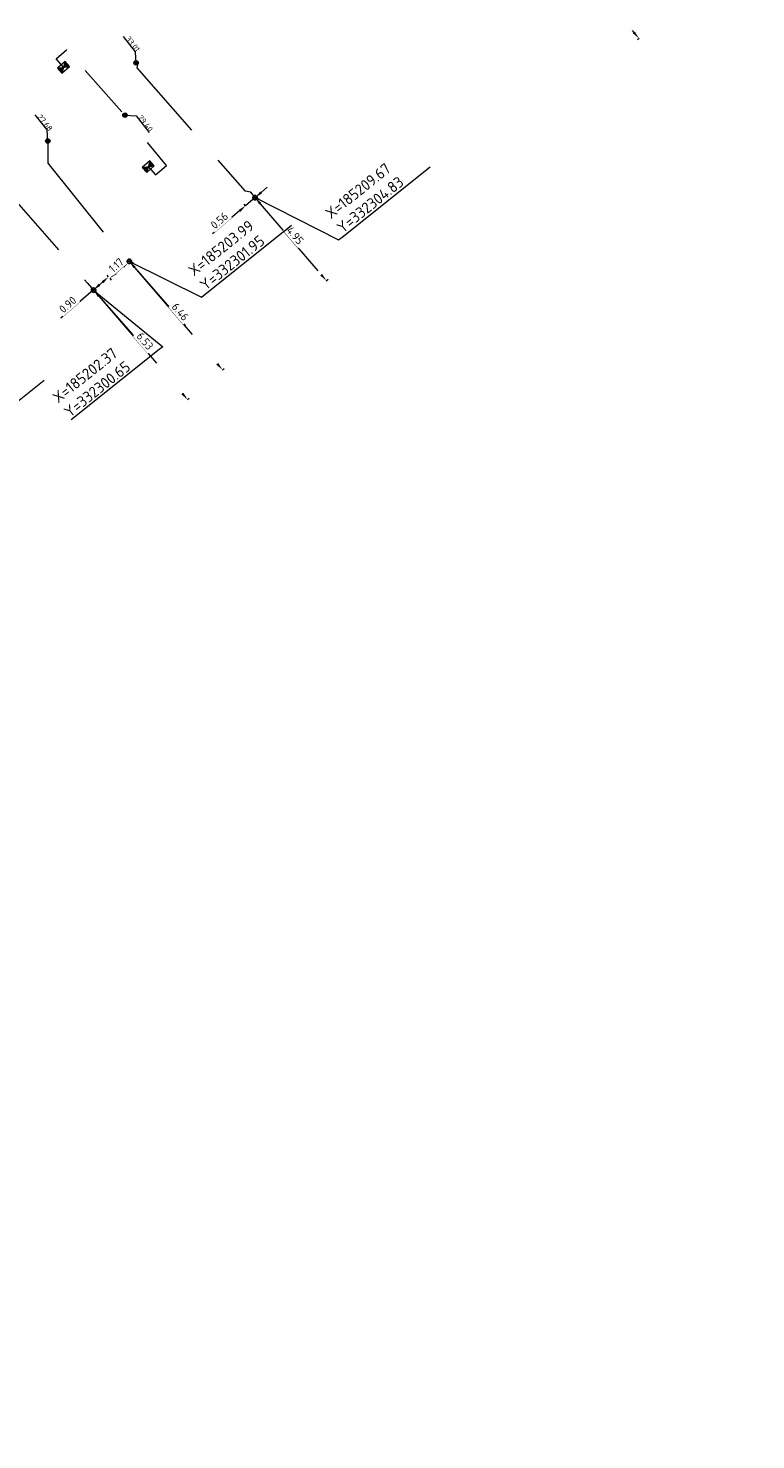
# Model space of a CAD drawing. Header units: inches. Extents: x 0 to 191500, y 0 to 342750.
# Tile 163 of 256: x 185199 to 185232, y 332249 to 332312. Entities that reach past the tile are written whole.
import ezdxf
from ezdxf import colors
from ezdxf.entities.mleader import LeaderData, LeaderLine
from ezdxf.math import Vec2, Vec3

# ---------------------------------------------------------------- set-up
doc = ezdxf.new("R2010")
doc.units = ezdxf.units.IN
doc.header["$MEASUREMENT"] = 0
doc.linetypes.add('RI-GWA_HUISAANSLUITING', pattern=[23, 4, -1.8, 2.6, -1.8, 4.6, -1.8, 4.6, -1.8])
doc.linetypes.add('RI-HWA_KOLKAANSLUITING', pattern=[4.3, 2.5, -1.8])
doc.layers.get('0').update_dxf_attribs({"lineweight": 20})
doc.layers.get('DefPoints').update_dxf_attribs({"lineweight": 20})
for name, color, linetype, lineweight in [('ECW', 150, 'Continuous', 20), ('N-WE-RI-GWA-MAATVOERING-T25', 30, 'RI-GWA_HUISAANSLUITING', 20), ('N-WE-RI-GWA_HUISAANSLUITING_PVC_160-G', 30, 'RI-GWA_HUISAANSLUITING', 20), ('N-WE-RI-GWA_RIOOLPUT_ONTSTOPPINGSPUT-G', 30, 'Continuous', 20), ('N-WE-RI-HWA-MAATVOERING-T25', 151, 'Continuous', 20), ('N-WE-RI-HWA_KOLK-S', 150, 'Continuous', 20), ('N-WE-RI-HWA_KOLKAANSLUITING_PVC_160-G', 150, 'RI-HWA_KOLKAANSLUITING', 20), ('N-WE-RI-INLAAT', 7, 'Continuous', 20), ('Tekst algemeen', 7, 'Continuous', 20)]:
    doc.layers.add(name, color=color, linetype=linetype, lineweight=lineweight)
doc.styles.add('NLCS-ISO-M100-T25', font='txt', dxfattribs={"height": 0.25})
doc.styles.add('NLCS-ISO-M200-T18', font='txt', dxfattribs={"height": 0.36})
doc.styles.add('NLCS-ISO-M200-T25', font='txt', dxfattribs={"height": 0.5})
doc.dimstyles.new('NLCS-M200-T18-PIJL_L2_H1', dxfattribs={"dimscale": 0.2, "dimtxt": 2.5, "dimasz": 1.8, "dimexe": 2, "dimexo": 2, "dimgap": 0.7, "dimtad": 1, "dimzin": 0, "dimdsep": 46, "dimtxsty": 'NLCS-ISO-M200-T18', "dimcen": 0, "dimdle": 2, "dimclrd": 256, "dimclre": 256, "dimclrt": 256, "dimadec": 1, "dimazin": 0, "dimtfac": 1, "dimtdec": 3, "dimtofl": 0, "dimtmove": 0, "dimatfit": 3, "dimfxl": 2, "dimfxlon": 1, "dimtfillclr": 256, "dimtolj": 1, "dimtzin": 0, "dimlwd": -1, "dimlwe": -1, "dimarcsym": 0})
doc.dimstyles.new('NLCS-M200-T25-OPENBOL_L0_H0', dxfattribs={"dimscale": 0.2, "dimtxt": 2.5, "dimasz": 1, "dimexe": 2, "dimexo": 0, "dimgap": 0.5, "dimtad": 1, "dimdec": 0, "dimzin": 0, "dimdsep": 46, "dimtxsty": 'NLCS-ISO-M200-T25', "dimblk": 'DOTBLANK', "dimcen": 2, "dimclrd": 256, "dimclre": 256, "dimclrt": 256, "dimadec": 0, "dimazin": 0, "dimtp": 1, "dimtm": 1, "dimtfac": 1, "dimtix": 1, "dimtofl": 0, "dimtmove": 1, "dimatfit": 3, "dimldrblk": 'DOTBLANK', "dimfxl": 1, "dimfxlon": 1, "dimtvp": 0.5, "dimtolj": 1, "dimtzin": 0, "dimlwd": -1, "dimlwe": -1, "dimarcsym": 0})
picture_1 = doc.add_image_def('image1.ecw', size_in_pixel=(220000, 285000))

# ---------------------------------------------------------------- blocks, each defined once
blk = doc.blocks.new('N-SRI-KOLK_STRAAT_450X300-SO')
h = blk.add_hatch(color=256)
h.dxf.hatch_style = 1
h.paths.add_polyline_path([(0, 0.75), (-1.125, 1.5), (-1.125, 0)])
h.paths.add_polyline_path([(1.125, 1.5), (0, 0.75), (1.125, 0)])
for p, q in [((-1.125, 0), (1.125, 1.5)), ((1.125, 0), (-1.125, 1.5))]:
    blk.add_line(p, q)
at = {"flags": 128}
blk.add_lwpolyline([(-1.125, 0), (1.125, 0), (1.125, 1.5), (-1.125, 1.5)], close=True, dxfattribs=at)
blk = doc.blocks.new('*D5108')
at = {"layer": 'DefPoints', "color": 0, "transparency": 16777216}
for p in [(185202.366, 332300.652), (185206.617, 332295.696), (185206.617, 332295.696)]:
    blk.add_point(p, dxfattribs=at)
at = {"layer": 'N-WE-RI-GWA-MAATVOERING-T25', "transparency": 16777216}
for p, q in [((185202.366, 332300.652), (185202.442, 332300.717)), ((185202.6, 332300.378), (185206.382, 332295.969)), ((185206.617, 332295.696), (185206.693, 332295.761))]:
    blk.add_line(p, q, dxfattribs=at)
for points in [[(185202.646, 332300.417), (185202.555, 332300.339), (185202.366, 332300.652)], [(185206.428, 332296.008), (185206.337, 332295.93), (185206.617, 332295.696)]]:
    blk.add_solid(points, dxfattribs=at)
at = {"layer": 'N-WE-RI-GWA-MAATVOERING-T25', "transparency": 16777216, "insert": (185204.689, 332298.343), "char_height": 0.36, "attachment_point": 5, "rotation": 310.62338, "style": 'NLCS-ISO-M200-T18', "bg_fill": 3, "box_fill_scale": 1.25, "bg_fill_color": 256, "bg_fill_true_color": 13158600, "bg_fill_transparency": 0}
blk.add_mtext('\\A1;6.53', dxfattribs=at)
blk = doc.blocks.new('*D5109')
at = {"layer": 'DefPoints', "color": 0, "transparency": 16777216}
for p in [(185203.044, 332301.244), (185203.047, 332301.241), (185202.366, 332300.652)]:
    blk.add_point(p, dxfattribs=at)
at = {"layer": 'N-WE-RI-GWA-MAATVOERING-T25', "transparency": 16777216}
for p, q in [((185203.044, 332301.244), (185202.979, 332301.32)), ((185202.363, 332300.655), (185200.893, 332299.382)), ((185202.363, 332300.655), (185202.298, 332300.73)), ((185202.772, 332301.009), (185202.635, 332300.89))]:
    blk.add_line(p, q, dxfattribs=at)
for points in [[(185202.733, 332301.054), (185202.811, 332300.963), (185203.044, 332301.244)], [(185202.596, 332300.936), (185202.675, 332300.845), (185202.363, 332300.655)]]:
    blk.add_solid(points, dxfattribs=at)
at = {"layer": 'N-WE-RI-GWA-MAATVOERING-T25', "transparency": 16777216, "insert": (185201.198, 332299.99), "char_height": 0.36, "attachment_point": 5, "rotation": 40.88275, "style": 'NLCS-ISO-M200-T18', "bg_fill": 3, "box_fill_scale": 1.25, "bg_fill_color": 256, "bg_fill_true_color": 13158600, "bg_fill_transparency": 0}
blk.add_mtext('\\A1;0.90', dxfattribs=at)
blk = doc.blocks.new('*D5110')
at = {"layer": 'N-WE-RI-GWA-MAATVOERING-T25', "transparency": 16777216}
for p, q in [((185204.051, 332301.872), (185204.051, 332301.872)), ((185203.713, 332301.712), (185203.371, 332301.417)), ((185203.099, 332301.181), (185203.165, 332301.105))]:
    blk.add_line(p, q, dxfattribs=at)
for points in [[(185203.674, 332301.758), (185203.752, 332301.667), (185203.985, 332301.948)], [(185203.332, 332301.462), (185203.411, 332301.371), (185203.099, 332301.181)]]:
    blk.add_solid(points, dxfattribs=at)
at = {"layer": 'N-WE-RI-GWA-MAATVOERING-T25', "transparency": 16777216, "insert": (185203.388, 332301.774), "char_height": 0.36, "attachment_point": 5, "rotation": 40.88275, "style": 'NLCS-ISO-M200-T18', "bg_fill": 3, "box_fill_scale": 1.25, "bg_fill_color": 256, "bg_fill_true_color": 13158600, "bg_fill_transparency": 0}
blk.add_mtext('\\A1;1.17', dxfattribs=at)
at = {"layer": 'DefPoints', "color": 0, "transparency": 16777216}
for p in [(185203.985, 332301.948, 65.062), (185203.099, 332301.181), (185203.099, 332301.181)]:
    blk.add_point(p, dxfattribs=at)
blk = doc.blocks.new('*D5111')
at = {"layer": 'DefPoints', "color": 0, "transparency": 16777216}
for p in [(185203.985, 332301.948, 65.062), (185208.19, 332297.046), (185208.19, 332297.046)]:
    blk.add_point(p, dxfattribs=at)
at = {"layer": 'N-WE-RI-GWA-MAATVOERING-T25', "transparency": 16777216}
for p, q in [((185204.061, 332302.013), (185204.061, 332302.013)), ((185204.22, 332301.675), (185207.956, 332297.319)), ((185208.19, 332297.046), (185208.266, 332297.111))]:
    blk.add_line(p, q, dxfattribs=at)
for points in [[(185204.265, 332301.714), (185204.174, 332301.636), (185203.985, 332301.948)], [(185208.001, 332297.358), (185207.91, 332297.28), (185208.19, 332297.046)]]:
    blk.add_solid(points, dxfattribs=at)
at = {"layer": 'N-WE-RI-GWA-MAATVOERING-T25', "transparency": 16777216, "insert": (185206.285, 332299.666), "char_height": 0.36, "attachment_point": 5, "rotation": 310.62338, "style": 'NLCS-ISO-M200-T18', "bg_fill": 3, "box_fill_scale": 1.25, "bg_fill_color": 256, "bg_fill_true_color": 13158600, "bg_fill_transparency": 0}
blk.add_mtext('\\A1;6.46', dxfattribs=at)
blk = doc.blocks.new('*D5112')
at = {"layer": 'DefPoints', "color": 0, "transparency": 16777216}
for p in [(185209.24, 332304.464), (185209.24, 332304.464), (185209.666, 332304.828)]:
    blk.add_point(p, dxfattribs=at)
at = {"layer": 'N-WE-RI-GWA-MAATVOERING-T25', "transparency": 16777216}
for p, q in [((185209.94, 332305.062), (185210.214, 332305.295)), ((185209.24, 332304.464), (185209.175, 332304.541)), ((185209.666, 332304.828), (185209.24, 332304.464)), ((185209.666, 332304.828), (185209.601, 332304.904)), ((185208.966, 332304.231), (185207.748, 332303.193))]:
    blk.add_line(p, q, dxfattribs=at)
for points in [[(185209.901, 332305.107), (185209.979, 332305.016), (185209.666, 332304.828)], [(185208.927, 332304.276), (185209.005, 332304.185), (185209.24, 332304.464)]]:
    blk.add_solid(points, dxfattribs=at)
at = {"layer": 'N-WE-RI-GWA-MAATVOERING-T25', "transparency": 16777216, "insert": (185208.052, 332303.793), "char_height": 0.36, "attachment_point": 5, "rotation": 40.45615, "style": 'NLCS-ISO-M200-T18', "bg_fill": 3, "box_fill_scale": 1.25, "bg_fill_color": 256, "bg_fill_true_color": 13158600, "bg_fill_transparency": 0}
blk.add_mtext('\\A1;0.56', dxfattribs=at)
blk = doc.blocks.new('*D5113')
at = {"layer": 'DefPoints', "color": 0, "transparency": 16777216}
for p in [(185209.666, 332304.828), (185212.886, 332301.074), (185212.886, 332301.074)]:
    blk.add_point(p, dxfattribs=at)
at = {"layer": 'N-WE-RI-GWA-MAATVOERING-T25', "transparency": 16777216}
for p, q in [((185209.666, 332304.828), (185209.742, 332304.893)), ((185209.901, 332304.555), (185212.652, 332301.347)), ((185212.886, 332301.074), (185212.962, 332301.139))]:
    blk.add_line(p, q, dxfattribs=at)
for points in [[(185209.946, 332304.594), (185209.855, 332304.516), (185209.666, 332304.828)], [(185212.697, 332301.386), (185212.606, 332301.308), (185212.886, 332301.074)]]:
    blk.add_solid(points, dxfattribs=at)
at = {"layer": 'N-WE-RI-GWA-MAATVOERING-T25', "transparency": 16777216, "insert": (185211.473, 332303.12), "char_height": 0.36, "attachment_point": 5, "rotation": 310.62338, "style": 'NLCS-ISO-M200-T18', "bg_fill": 3, "box_fill_scale": 1.25, "bg_fill_color": 256, "bg_fill_true_color": 13158600, "bg_fill_transparency": 0}
blk.add_mtext('\\A1;4.95', dxfattribs=at)
blk = doc.blocks.new('*D5114')
at = {"layer": 'DefPoints', "color": 0, "transparency": 16777216}
for p in [(185222.677, 332317.055, 65.129), (185227.018, 332312.024), (185227.018, 332312.024)]:
    blk.add_point(p, dxfattribs=at)
at = {"layer": 'N-WE-RI-GWA-MAATVOERING-T25', "transparency": 16777216}
for p, q in [((185222.601, 332316.99), (185222.601, 332316.99)), ((185222.912, 332316.782), (185226.783, 332312.297)), ((185227.018, 332312.024), (185226.942, 332311.959))]:
    blk.add_line(p, q, dxfattribs=at)
for points in [[(185222.958, 332316.822), (185222.867, 332316.743), (185222.677, 332317.055)], [(185226.828, 332312.336), (185226.737, 332312.258), (185227.018, 332312.024)]]:
    blk.add_solid(points, dxfattribs=at)
at = {"layer": 'N-WE-RI-GWA-MAATVOERING-T25', "transparency": 16777216, "insert": (185225.044, 332314.71), "char_height": 0.36, "attachment_point": 5, "rotation": 310.79204, "style": 'NLCS-ISO-M200-T18', "bg_fill": 3, "box_fill_scale": 1.25, "bg_fill_color": 256, "bg_fill_true_color": 13158600, "bg_fill_transparency": 0}
blk.add_mtext('\\A1;6.64', dxfattribs=at)
blk = doc.blocks.new('_DotBlank')
at = {"color": 0, "linetype": 'ByBlock', "lineweight": -2}
blk.add_line((-0.5, 0), (-1, 0), dxfattribs=at)
blk.add_circle((0, 0), 0.5, dxfattribs=at)
blk = doc.blocks.new('A$C2C270354')
h = blk.add_hatch(color=256)
h.dxf.hatch_style = 1
edge = h.paths.add_edge_path()
edge.add_arc((0, 0), 0.1, 0, 360)
blk.add_circle((0, 0), 0.1)

msp = doc.modelspace()

# ---------------------------------------------------------------- linework, layer by layer
at = {"layer": 'N-WE-RI-GWA-MAATVOERING-T25', "flags": 128}
for points, elevation in [([(185204.28884, 332310.92236), (185204.26512, 332311.42101), (185203.71684, 332312.10876)], -9.29528), ([(185200.29827, 332307.38924), (185200.27455, 332307.88789), (185199.72627, 332308.57564)], 65.062)]:
    msp.add_lwpolyline(points, dxfattribs=dict(at, elevation=elevation))
at = {"layer": 'N-WE-RI-GWA_HUISAANSLUITING_PVC_160-G', "flags": 128}
for points, elevation in [([(185204.28732, 332310.92347), (185204.34917, 332310.84729), (185204.32518, 332310.69468), (185209.22304, 332305.11762)], -9.29528), ([(185200.29816, 332307.3916), (185200.29816, 332306.3916)], 65.062), ([(185200.29816, 332306.3916), (185203.4237, 332302.48891), (185203.97524, 332301.93842)], 65.062), ([(185198.14242, 332305.48299), (185202.08424, 332300.97214)], -9.29528), ([(185204.04337, 332301.86046), (185205.07188, 332300.68374), (185206.51969, 332299.02728)], 65.062), ([(185202.08424, 332300.97214), (185203.4921, 332299.37005)], -9.29528), ([(185203.47918, 332299.38476), (185204.13928, 332298.63358)], -9.29528)]:
    msp.add_lwpolyline(points, dxfattribs=dict(at, elevation=elevation))
msp.add_lwpolyline([(185209.66611, 332304.82792), (185209.46641, 332305.07912), (185209.22304, 332305.11762)], dxfattribs=at)
at = {"layer": 'N-WE-RI-HWA-MAATVOERING-T25', "elevation": 64.135, "flags": 128}
msp.add_lwpolyline([(185203.78493, 332308.55721), (185204.2882, 332308.52365), (185204.87699, 332307.7709)], dxfattribs=at)
at = {"layer": 'N-WE-RI-HWA_KOLKAANSLUITING_PVC_160-G', "flags": 128}
msp.add_lwpolyline([(185201.0093, 332310.7233), (185200.67956, 332311.09916), (185201.14188, 332311.51262), (185201.163, 332311.489)], dxfattribs=at)
at = {"layer": 'N-WE-RI-HWA_KOLKAANSLUITING_PVC_160-G', "elevation": 65.144, "flags": 128}
msp.add_lwpolyline([(185204.83776, 332306.23354), (185205.1675, 332305.85768), (185205.65842, 332306.28667), (185203.803, 332308.537), (185201.163, 332311.489)], dxfattribs=at)

# ---------------------------------------------------------------- block references
at = {"layer": 'N-WE-RI-HWA_KOLK-S', "xscale": 0.2, "yscale": 0.2, "zscale": 0.2, "rotation": 221.2599999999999}
for p in [(185200.91038, 332310.83606), (185204.73884, 332306.3463, 65.144)]:
    msp.add_blockref('N-SRI-KOLK_STRAAT_450X300-SO', p, dxfattribs=at)
at = {"layer": 'N-WE-RI-INLAAT', "rotation": 0.06357443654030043}
for p in [(185204.28732, 332310.92347, -9.29528), (185203.78493, 332308.55721, 64.135), (185200.29808, 332307.39036, 65.062)]:
    msp.add_blockref('A$C2C270354', p, dxfattribs=at)

# ---------------------------------------------------------------- texts
at = {"layer": 'N-WE-RI-GWA-MAATVOERING-T25', "style": 'NLCS-ISO-M100-T25'}
for s, p in [('33.01', (185203.80412, 332311.99929, -9.29528)), ('27.68', (185199.81355, 332308.46617, 65.062))]:
    msp.add_text(s, height=0.25, rotation=308.56, dxfattribs=at).set_placement(p)
at = {"layer": 'N-WE-RI-HWA-MAATVOERING-T25', "style": 'NLCS-ISO-M100-T25'}
msp.add_text('29.40', height=0.25, rotation=308.56, dxfattribs=at).set_placement((185204.35511, 332308.43827, 61.639))

# ---------------------------------------------------------------- pictures from other files: only their frames are drawn
at = {"layer": 'ECW'}
image = msp.add_image(picture_1, insert=(180500, 328500), size_in_units=(11000, 14250), dxfattribs=at)
image.dxf.flags = 7

# ---------------------------------------------------------------- leaders
at = {"layer": 'Tekst algemeen', "annotation_type": 0, "has_hookline": 1, "hookline_direction": 0, "text_width": 5, "horizontal_direction": (0.781932, 0.623363, 0)}
msp.add_leader([(185194.31216, 332293.54702), (185195.99233, 332293.26895), (185196.14872, 332293.39363)], dimstyle='NLCS-M200-T25-OPENBOL_L0_H0', dxfattribs=at)

# ---------------------------------------------------------------- next in the draw order: dimensions: what is measured, and where the dimension line sits
at = {"layer": 'N-WE-RI-GWA-MAATVOERING-T25'}
for p1, p2, picture, middle in [((185222.677, 332317.055, 65.129), (185227.01804, 332312.02445), '*D5114', (185225.04436, 332314.70958)), ((185202.3659, 332300.65162), (185206.61675, 332295.69617), '*D5108', (185204.68867, 332298.34318))]:
    dim = msp.add_aligned_dim(p1=p1, p2=p2, distance=0, dimstyle='NLCS-M200-T18-PIJL_L2_H1', override={"dimexe": 0.5, "dimgap": 0.4, "dimdle": 0.5, "dimtofl": 1, "dimtmove": 0, "dimfxl": 0, "dimtfill": 1}, dxfattribs=at)
    dim.commit()
    dim.dimension.update_dxf_attribs({"geometry": picture, "text_midpoint": middle})
dim = msp.add_linear_dim(base=(185209.23985, 332304.46443), p1=(185209.66611, 332304.82792), p2=(185209.23985, 332304.46443), angle=220.4561484, dimstyle='NLCS-M200-T18-PIJL_L2_H1', override={"dimexe": 0.5, "dimgap": 0.4, "dimdle": 0.5, "dimtofl": 1, "dimfxl": 0, "dimtfill": 1}, dxfattribs=at)
dim.commit()
dim.dimension.update_dxf_attribs({"geometry": '*D5112', "text_midpoint": (185208.22024, 332303.59495), "dimtype": 161})

# ---------------------------------------------------------------- next in the draw order: dimensions: what is measured, and where the dimension line sits
dim = msp.add_aligned_dim(p1=(185209.66611, 332304.82792), p2=(185212.88615, 332301.07414), distance=0, dimstyle='NLCS-M200-T18-PIJL_L2_H1', override={"dimexe": 0.5, "dimgap": 0.4, "dimdle": 0.5, "dimtofl": 1, "dimtmove": 0, "dimfxl": 0, "dimtfill": 1}, dxfattribs=at)
dim.commit()
dim.dimension.update_dxf_attribs({"geometry": '*D5113', "text_midpoint": (185211.47347, 332303.12031)})
dim = msp.add_linear_dim(base=(185203.04437, 332301.24439), p1=(185202.3659, 332300.65162), p2=(185203.04705, 332301.24129), angle=40.8827549, dimstyle='NLCS-M200-T18-PIJL_L2_H1', override={"dimexe": 0.5, "dimgap": 0.4, "dimdle": 0.5, "dimtofl": 1, "dimtmove": 0, "dimfxl": 0, "dimtfill": 1}, dxfattribs=at)
dim.commit()
dim.dimension.update_dxf_attribs({"geometry": '*D5109', "text_midpoint": (185201.36826, 332299.79338), "dimtype": 161})

# ---------------------------------------------------------------- next in the draw order: linework, layer by layer
at = {"layer": 'N-WE-RI-GWA_RIOOLPUT_ONTSTOPPINGSPUT-G'}
for p, q in [((185209.75624, 332304.87125), (185209.57599, 332304.78459)), ((185209.62278, 332304.91805), (185209.70944, 332304.7378)), ((185202.45603, 332300.69495), (185202.27578, 332300.6083)), ((185202.32258, 332300.74175), (185202.40923, 332300.5615))]:
    msp.add_line(p, q, dxfattribs=at)
for centre in [(185209.66611, 332304.82792), (185202.3659, 332300.65162)]:
    msp.add_circle(centre, 0.1, dxfattribs=at)

# ---------------------------------------------------------------- next in the draw order: texts
at = {"layer": 'Tekst algemeen', "insert": (185213.61406, 332303.18983), "char_height": 0.5, "attachment_point": 7, "rotation": 38.562171, "style": 'NLCS-ISO-M200-T25'}
msp.add_mtext('X=185209.67\\PY=332304.83', dxfattribs=at)

# ---------------------------------------------------------------- next in the draw order: dimensions: what is measured, and where the dimension line sits
at = {"layer": 'N-WE-RI-GWA-MAATVOERING-T25'}
dim = msp.add_linear_dim(base=(185203.09929, 332301.18095), p1=(185203.98521, 332301.94789, 65.062), p2=(185203.09929, 332301.18095), angle=220.8827549, dimstyle='NLCS-M200-T18-PIJL_L2_H1', override={"dimexe": 0.5, "dimgap": 0.4, "dimdle": 0.5, "dimtofl": 1, "dimfxl": 0, "dimtfill": 1}, dxfattribs=at)
dim.commit()
dim.dimension.update_dxf_attribs({"geometry": '*D5110', "text_midpoint": (185203.5577, 332301.57779), "dimtype": 161})

# ---------------------------------------------------------------- next in the draw order: leaders
at = {"layer": 'Tekst algemeen', "annotation_type": 0, "has_hookline": 1, "hookline_direction": 0, "text_width": 5, "horizontal_direction": (0.781932, 0.623363, 0)}
msp.add_leader([(185209.66611, 332304.82792), (185213.44182, 332302.92462), (185213.59821, 332303.0493)], dimstyle='NLCS-M200-T25-OPENBOL_L0_H0', dxfattribs=at)

# ---------------------------------------------------------------- next in the draw order: dimensions: what is measured, and where the dimension line sits
at = {"layer": 'N-WE-RI-GWA-MAATVOERING-T25'}
dim = msp.add_aligned_dim(p1=(185203.98521, 332301.94789, 65.062), p2=(185208.1902, 332297.04589), distance=0, dimstyle='NLCS-M200-T18-PIJL_L2_H1', override={"dimexe": 0.5, "dimgap": 0.4, "dimdle": 0.5, "dimtofl": 1, "dimtmove": 0, "dimfxl": 0, "dimtfill": 1}, dxfattribs=at)
dim.commit()
dim.dimension.update_dxf_attribs({"geometry": '*D5111', "text_midpoint": (185206.28505, 332299.66617)})

# ---------------------------------------------------------------- next in the draw order: linework, layer by layer
at = {"layer": 'N-WE-RI-GWA_RIOOLPUT_ONTSTOPPINGSPUT-G'}
for p, q in [((185204.07534, 332301.99121, 65.062), (185203.89509, 332301.90456, 65.062)), ((185203.94189, 332302.03801, 65.062), (185204.02854, 332301.85776, 65.062))]:
    msp.add_line(p, q, dxfattribs=at)
msp.add_circle((185203.98521, 332301.94789, 65.062), 0.1, dxfattribs=at)

# ---------------------------------------------------------------- next in the draw order: texts
at = {"layer": 'Tekst algemeen', "char_height": 0.5, "attachment_point": 7, "rotation": 38.562171, "style": 'NLCS-ISO-M200-T25'}
for s, insert in [('X=185203.99\\PY=332301.95', (185207.42129, 332300.6017)), ('X=185202.37\\PY=332300.65', (185201.28804, 332294.86023))]:
    msp.add_mtext(s, dxfattribs=dict(at, insert=insert))

# ---------------------------------------------------------------- next in the draw order: leaders
at = {"layer": 'Tekst algemeen', "annotation_type": 0, "has_hookline": 1, "horizontal_direction": (0.781932, 0.623363, 0)}
for points, hookline_direction, text_width in [([(185203.98521, 332301.94789), (185207.24904, 332300.3365), (185207.40543, 332300.46117)], 0, 4.90476), ([(185202.3659, 332300.65162), (185205.49462, 332298.08587), (185205.33823, 332297.96119)], 1, 5)]:
    msp.add_leader(points, dimstyle='NLCS-M200-T25-OPENBOL_L0_H0', dxfattribs=dict(at, hookline_direction=hookline_direction, text_width=text_width))
at = {"layer": 'Tekst algemeen'}
ml = msp.add_multileader_mtext('Standard', dxfattribs=at)
ml.set_content('Grindkoffer', color=256)
ml.set_leader_properties()
ml.build(insert=Vec2(0, 0))
ml.multileader.update_dxf_attribs({"text_right_attachment_type": 6, "dogleg_length": 0.2, "arrow_head_size": 5})
ctx = ml.context
ctx.base_point, ctx.char_height, ctx.arrow_head_size, ctx.landing_gap_size, ctx.plane_origin, ctx.plane_x_axis, ctx.plane_y_axis = Vec3(185789.34017, 332982.33236), 0.5, 5, 0.2, Vec3(185787.00548, 332984.05412), Vec3(0.99520618, 0.0977991), Vec3(-0.0977991, 0.99520618)
ctx.right_attachment = 6
notes = []
notes.append((ctx, [(0, (0, 0, 0), (0, 0), (1, 0), 1, [])]))
ctx.mtext.insert, ctx.mtext.text_direction, ctx.mtext.rotation, ctx.mtext.flow_direction = Vec3(185789.51476, 332982.60072), Vec3(0.99520618, 0.0977991), 0.09795567, 5
for ctx, leaders in notes:
    for number, flags, end, landing, length, lines in leaders:
        leader = LeaderData()
        leader.index, (leader.has_last_leader_line, leader.has_dogleg_vector, leader.attachment_direction) = number, flags
        leader.last_leader_point, leader.dogleg_vector, leader.dogleg_length = Vec3(end), Vec3(landing), length
        for number, points, colour, breaks in lines:
            line = LeaderLine()
            line.index, line.vertices, line.color, line.breaks = number, Vec3.list(points), colors.encode_raw_color(colour), breaks
            leader.lines.append(line)
        ctx.leaders.append(leader)

doc.saveas('drawing.dxf')
